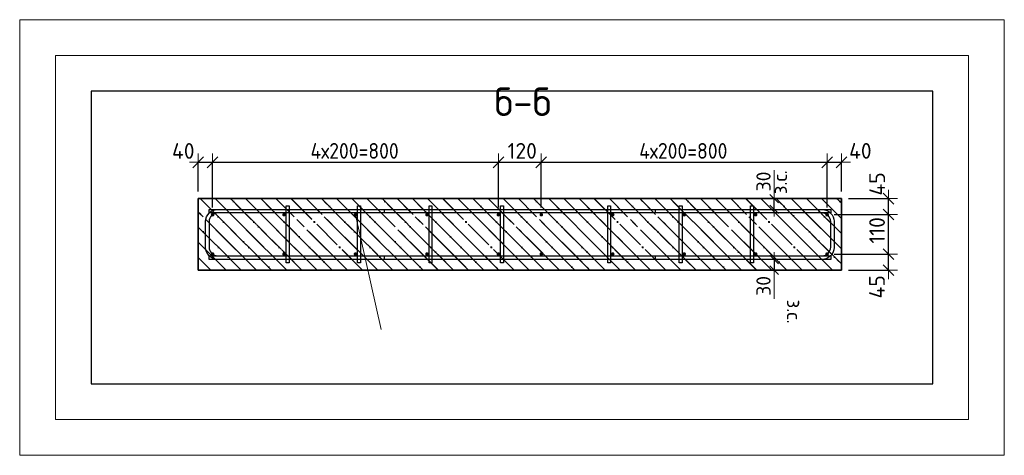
# Model space of a CAD drawing. Header units: millimetres. Extents: x 2792 to 69837, y -2757 to 29968.
# Tile 23 of 77: x 13933 to 16689, y 4784 to 6003. Entities that reach past the tile are written whole.
import ezdxf

# ---------------------------------------------------------------- set-up
doc = ezdxf.new("R2010")
doc.units = ezdxf.units.MM
doc.header["$PDMODE"] = 65
doc.linetypes.add('______11', pattern=[100, 80, -10, 0, -10])
doc.linetypes.add('______5', pattern=[220, 160, -20, 20, -20])
for name, color, linetype, lineweight in [('Standard', 7, 'Continuous', 25), ('Арм.стержн. Арматура края', 96, 'Continuous', 35), ('Арм.стержн. вертикальными 1', 22, 'Continuous', 35), ('Арм.стержн.горизонт. 1', 180, 'Continuous', 35), ('Размерная линия_ общее', 7, 'Continuous', 13), ('Размерная линия_ общее_1', 7, 'Continuous', 13)]:
    doc.layers.add(name, color=color, linetype=linetype, lineweight=lineweight)
doc.layers.add('Арм.стержн.Стяжки', color=7, linetype='Continuous', lineweight=35, true_color=0x501e0f)
doc.styles.add('ISOCPEUR', font='ISOCPEUR')
doc.dimstyles.new('DIMSTYLE_3', dxfattribs={"dimtxt": 44, "dimasz": 50, "dimexe": 0, "dimexo": 0, "dimgap": 22, "dimtad": 2, "dimdec": 0, "dimrnd": 5, "dimzin": 12, "dimdsep": 46, "dimtxsty": 'ISOCPEUR', "dimblk1": 'ALL_ML_STRICH', "dimblk2": 'ALL_ML_STRICH', "dimsah": 1, "dimcen": 0, "dimclrd": 7, "dimclre": 256, "dimclrt": 7, "dimadec": 0, "dimazin": 0, "dimtfac": 1, "dimtdec": 0, "dimtix": 1, "dimtmove": 2, "dimatfit": 3, "dimfxl": 0, "dimtzin": 0, "dimlwd": 0, "dimlwe": -3, "dimarcsym": 0})
doc.dimstyles.new('DIMSTYLE_7', dxfattribs={"dimtxt": 40, "dimasz": 40, "dimexe": 0, "dimexo": 0.001, "dimgap": 20, "dimtad": 2, "dimdec": 0, "dimrnd": 5, "dimzin": 12, "dimdsep": 46, "dimtxsty": 'ISOCPEUR', "dimblk1": 'ALL_ML_STRICH', "dimblk2": 'ALL_ML_STRICH', "dimsah": 1, "dimcen": 0, "dimse1": 1, "dimse2": 1, "dimclrd": 7, "dimclre": 256, "dimclrt": 7, "dimadec": 0, "dimazin": 0, "dimtfac": 1, "dimtdec": 0, "dimtix": 1, "dimtmove": 2, "dimatfit": 3, "dimfxl": 0, "dimtvp": 1.2, "dimtzin": 0, "dimlwd": 0, "dimlwe": -3, "dimarcsym": 0})
doc.dimstyles.new('DIMSTYLE_8', dxfattribs={"dimtxt": 44, "dimasz": 50, "dimexe": 0, "dimexo": 0, "dimgap": 22, "dimtad": 2, "dimdec": 0, "dimrnd": 5, "dimzin": 12, "dimdsep": 46, "dimtxsty": 'ISOCPEUR', "dimblk1": 'ALL_ML_STRICH', "dimblk2": 'ALL_ML_STRICH', "dimsah": 1, "dimcen": 0, "dimclrd": 7, "dimclre": 256, "dimclrt": 7, "dimadec": 0, "dimazin": 0, "dimtfac": 1, "dimtdec": 0, "dimtix": 1, "dimtmove": 2, "dimatfit": 3, "dimfxl": 0, "dimtvp": 1.2, "dimtzin": 0, "dimlwd": 0, "dimlwe": -3, "dimarcsym": 0})

# ---------------------------------------------------------------- blocks, each defined once
blk = doc.blocks.new('ALL_ML_STRICH')
at = {"color": 0, "linetype": 'ByBlock', "lineweight": -2}
for p, q in [((-1, 0), (0.5, 0)), ((-0.3, -0.3), (0.3, 0.3)), ((0, -0.5), (0, 0.5))]:
    blk.add_line(p, q, dxfattribs=at)
blk = doc.blocks.new('*D132')
at = {"layer": 'DEFPOINTS', "color": 7, "linetype": 'Continuous', "lineweight": 13, "transparency": 33554687}
for p in [(16192.9, 5347.4), (16232.9, 5302.4), (16364.7, 5302.4)]:
    blk.add_point(p, dxfattribs=at)
at = {"layer": 'Размерная линия_ общее', "color": 253, "linetype": 'Continuous', "lineweight": -2, "true_color": 0xa0a0a0, "transparency": 33554687}
for p, q in [((16212.9, 5347.4), (16364.7, 5347.4)), ((16252.9, 5302.4), (16364.7, 5302.4))]:
    blk.add_line(p, q, dxfattribs=at)
at = {"layer": 'Размерная линия_ общее', "color": 7, "linetype": 'Continuous', "lineweight": -2, "transparency": 33554687}
blk.add_line((16364.7, 5302.4), (16364.7, 5347.4), dxfattribs=at)
at = {"layer": 'Размерная линия_ общее', "color": 7, "linetype": 'Continuous', "lineweight": 13, "transparency": 33554687, "xscale": 50, "yscale": 50, "zscale": 50}
for p, rotation in [((16364.7, 5347.4), 90), ((16364.7, 5302.4), 270)]:
    blk.add_blockref('ALL_ML_STRICH', p, dxfattribs=dict(at, rotation=rotation))
at = {"layer": 'Размерная линия_ общее', "color": 7, "linetype": 'Continuous', "lineweight": 13, "transparency": 33554687, "insert": (16332.4, 5255.7), "char_height": 44, "width": 88, "attachment_point": 5, "rotation": 90, "style": 'ISOCPEUR'}
blk.add_mtext('\\A1;{45}', dxfattribs=at)
blk = doc.blocks.new('*D133')
at = {"layer": 'DEFPOINTS', "color": 7, "linetype": 'Continuous', "lineweight": 13, "transparency": 33554687}
for p in [(16192.2, 5457.9), (16192.9, 5347.4), (16364.7, 5347.4)]:
    blk.add_point(p, dxfattribs=at)
at = {"layer": 'Размерная линия_ общее', "color": 253, "linetype": 'Continuous', "lineweight": -2, "true_color": 0xa0a0a0, "transparency": 33554687}
for p, q in [((16212.2, 5457.9), (16364.7, 5457.9)), ((16212.9, 5347.4), (16364.7, 5347.4))]:
    blk.add_line(p, q, dxfattribs=at)
at = {"layer": 'Размерная линия_ общее', "color": 7, "linetype": 'Continuous', "lineweight": -2, "transparency": 33554687}
blk.add_line((16364.7, 5347.4), (16364.7, 5457.9), dxfattribs=at)
at = {"layer": 'Размерная линия_ общее', "color": 7, "linetype": 'Continuous', "lineweight": 13, "transparency": 33554687, "xscale": 50, "yscale": 50, "zscale": 50}
for p, rotation in [((16364.7, 5457.9), 90), ((16364.7, 5347.4), 270)]:
    blk.add_blockref('ALL_ML_STRICH', p, dxfattribs=dict(at, rotation=rotation))
at = {"layer": 'Размерная линия_ общее', "color": 7, "linetype": 'Continuous', "lineweight": 13, "transparency": 33554687, "insert": (16332.7, 5413.6), "char_height": 44, "width": 132, "attachment_point": 5, "rotation": 90, "style": 'ISOCPEUR'}
blk.add_mtext('\\A1;{110}', dxfattribs=at)
blk = doc.blocks.new('*D134')
at = {"layer": 'DEFPOINTS', "color": 7, "linetype": 'Continuous', "lineweight": 13, "transparency": 33554687}
for p in [(16232.9, 5502.4), (16192.2, 5457.9), (16364.7, 5457.9)]:
    blk.add_point(p, dxfattribs=at)
at = {"layer": 'Размерная линия_ общее', "color": 253, "linetype": 'Continuous', "lineweight": -2, "true_color": 0xa0a0a0, "transparency": 33554687}
for p, q in [((16252.9, 5502.4), (16364.7, 5502.4)), ((16212.2, 5457.9), (16364.7, 5457.9))]:
    blk.add_line(p, q, dxfattribs=at)
at = {"layer": 'Размерная линия_ общее', "color": 7, "linetype": 'Continuous', "lineweight": -2, "transparency": 33554687}
blk.add_line((16364.7, 5457.9), (16364.7, 5502.4), dxfattribs=at)
at = {"layer": 'Размерная линия_ общее', "color": 7, "linetype": 'Continuous', "lineweight": 13, "transparency": 33554687, "xscale": 50, "yscale": 50, "zscale": 50}
for p, rotation in [((16364.7, 5502.4), 90), ((16364.7, 5457.9), 270)]:
    blk.add_blockref('ALL_ML_STRICH', p, dxfattribs=dict(at, rotation=rotation))
at = {"layer": 'Размерная линия_ общее', "color": 7, "linetype": 'Continuous', "lineweight": 13, "transparency": 33554687, "insert": (16333, 5543.6), "char_height": 44, "width": 88, "attachment_point": 5, "rotation": 90, "style": 'ISOCPEUR'}
blk.add_mtext('\\A1;{45}', dxfattribs=at)
blk = doc.blocks.new('*D135')
at = {"layer": 'DEFPOINTS', "color": 7, "linetype": 'Continuous', "lineweight": 13, "transparency": 33554687}
for p in [(14432.9, 5604.1), (14432.9, 5502.4), (14472.9, 5457.4)]:
    blk.add_point(p, dxfattribs=at)
at = {"layer": 'Размерная линия_ общее', "color": 253, "linetype": 'Continuous', "lineweight": -2, "true_color": 0xa0a0a0, "transparency": 33554687}
for p, q in [((14432.9, 5522.4), (14432.9, 5604.1)), ((14472.9, 5477.4), (14472.9, 5604.1))]:
    blk.add_line(p, q, dxfattribs=at)
at = {"layer": 'Размерная линия_ общее', "color": 7, "linetype": 'Continuous', "lineweight": -2, "transparency": 33554687}
blk.add_line((14432.9, 5604.1), (14472.9, 5604.1), dxfattribs=at)
at = {"layer": 'Размерная линия_ общее', "color": 7, "linetype": 'Continuous', "lineweight": 13, "transparency": 33554687, "xscale": 50, "yscale": 50, "zscale": 50, "rotation": 180}
blk.add_blockref('ALL_ML_STRICH', (14432.9, 5604.1), dxfattribs=at)
at = {"layer": 'Размерная линия_ общее', "color": 7, "linetype": 'Continuous', "lineweight": 13, "transparency": 33554687, "xscale": 50, "yscale": 50, "zscale": 50}
blk.add_blockref('ALL_ML_STRICH', (14472.9, 5604.1), dxfattribs=at)
at = {"layer": 'Размерная линия_ общее', "color": 7, "linetype": 'Continuous', "lineweight": 13, "transparency": 33554687, "insert": (14390.9, 5635.9), "char_height": 44, "width": 88, "attachment_point": 5, "style": 'ISOCPEUR'}
blk.add_mtext('\\A1;{40}', dxfattribs=at)
blk = doc.blocks.new('*D136')
at = {"layer": 'DEFPOINTS', "color": 7, "linetype": 'Continuous', "lineweight": 13, "transparency": 33554687}
for p in [(14472.9, 5604.1), (14472.9, 5457.4), (15272.9, 5457.4)]:
    blk.add_point(p, dxfattribs=at)
at = {"layer": 'Размерная линия_ общее', "color": 253, "linetype": 'Continuous', "lineweight": -2, "true_color": 0xa0a0a0, "transparency": 33554687}
for p, q in [((14472.9, 5477.4), (14472.9, 5604.1)), ((15272.9, 5477.4), (15272.9, 5604.1))]:
    blk.add_line(p, q, dxfattribs=at)
at = {"layer": 'Размерная линия_ общее', "color": 7, "linetype": 'Continuous', "lineweight": -2, "transparency": 33554687}
blk.add_line((14472.9, 5604.1), (15272.9, 5604.1), dxfattribs=at)
at = {"layer": 'Размерная линия_ общее', "color": 7, "linetype": 'Continuous', "lineweight": 13, "transparency": 33554687, "xscale": 50, "yscale": 50, "zscale": 50, "rotation": 180}
blk.add_blockref('ALL_ML_STRICH', (14472.9, 5604.1), dxfattribs=at)
at = {"layer": 'Размерная линия_ общее', "color": 7, "linetype": 'Continuous', "lineweight": 13, "transparency": 33554687, "xscale": 50, "yscale": 50, "zscale": 50}
blk.add_blockref('ALL_ML_STRICH', (15272.9, 5604.1), dxfattribs=at)
at = {"layer": 'Размерная линия_ общее', "color": 7, "linetype": 'Continuous', "lineweight": 13, "transparency": 33554687, "insert": (14746.9, 5658.1), "char_height": 44, "width": 2.2, "attachment_point": 1, "line_spacing_factor": 0.60241, "style": 'ISOCPEUR'}
blk.add_mtext('\\W0.91;4х200=800', dxfattribs=at)
blk = doc.blocks.new('*D137')
at = {"layer": 'DEFPOINTS', "color": 7, "linetype": 'Continuous', "lineweight": 13, "transparency": 33554687}
for p in [(15272.9, 5604.1), (15272.9, 5457.4), (15392.9, 5457.4)]:
    blk.add_point(p, dxfattribs=at)
at = {"layer": 'Размерная линия_ общее', "color": 253, "linetype": 'Continuous', "lineweight": -2, "true_color": 0xa0a0a0, "transparency": 33554687}
for p, q in [((15272.9, 5477.4), (15272.9, 5604.1)), ((15392.9, 5477.4), (15392.9, 5604.1))]:
    blk.add_line(p, q, dxfattribs=at)
at = {"layer": 'Размерная линия_ общее', "color": 7, "linetype": 'Continuous', "lineweight": -2, "transparency": 33554687}
blk.add_line((15272.9, 5604.1), (15392.9, 5604.1), dxfattribs=at)
at = {"layer": 'Размерная линия_ общее', "color": 7, "linetype": 'Continuous', "lineweight": 13, "transparency": 33554687, "xscale": 50, "yscale": 50, "zscale": 50, "rotation": 180}
blk.add_blockref('ALL_ML_STRICH', (15272.9, 5604.1), dxfattribs=at)
at = {"layer": 'Размерная линия_ общее', "color": 7, "linetype": 'Continuous', "lineweight": 13, "transparency": 33554687, "xscale": 50, "yscale": 50, "zscale": 50}
blk.add_blockref('ALL_ML_STRICH', (15392.9, 5604.1), dxfattribs=at)
at = {"layer": 'Размерная линия_ общее', "color": 7, "linetype": 'Continuous', "lineweight": 13, "transparency": 33554687, "insert": (15339.5, 5636.1), "char_height": 44, "width": 132, "attachment_point": 5, "style": 'ISOCPEUR'}
blk.add_mtext('\\A1;{120}', dxfattribs=at)
blk = doc.blocks.new('*D138')
at = {"layer": 'DEFPOINTS', "color": 7, "linetype": 'Continuous', "lineweight": 13, "transparency": 33554687}
for p in [(15392.9, 5604.1), (15392.9, 5457.4), (16192.9, 5457.4)]:
    blk.add_point(p, dxfattribs=at)
at = {"layer": 'Размерная линия_ общее', "color": 253, "linetype": 'Continuous', "lineweight": -2, "true_color": 0xa0a0a0, "transparency": 33554687}
for p, q in [((15392.9, 5477.4), (15392.9, 5604.1)), ((16192.9, 5477.4), (16192.9, 5604.1))]:
    blk.add_line(p, q, dxfattribs=at)
at = {"layer": 'Размерная линия_ общее', "color": 7, "linetype": 'Continuous', "lineweight": -2, "transparency": 33554687}
blk.add_line((15392.9, 5604.1), (16192.9, 5604.1), dxfattribs=at)
at = {"layer": 'Размерная линия_ общее', "color": 7, "linetype": 'Continuous', "lineweight": 13, "transparency": 33554687, "xscale": 50, "yscale": 50, "zscale": 50, "rotation": 180}
blk.add_blockref('ALL_ML_STRICH', (15392.9, 5604.1), dxfattribs=at)
at = {"layer": 'Размерная линия_ общее', "color": 7, "linetype": 'Continuous', "lineweight": 13, "transparency": 33554687, "xscale": 50, "yscale": 50, "zscale": 50}
blk.add_blockref('ALL_ML_STRICH', (16192.9, 5604.1), dxfattribs=at)
at = {"layer": 'Размерная линия_ общее', "color": 7, "linetype": 'Continuous', "lineweight": 13, "transparency": 33554687, "insert": (15666.9, 5658.1), "char_height": 44, "width": 2.2, "attachment_point": 1, "line_spacing_factor": 0.60241, "style": 'ISOCPEUR'}
blk.add_mtext('\\W0.91;4х200=800', dxfattribs=at)
blk = doc.blocks.new('*D139')
at = {"layer": 'DEFPOINTS', "color": 7, "linetype": 'Continuous', "lineweight": 13, "transparency": 33554687}
for p in [(16192.9, 5604.1), (16232.9, 5502.4), (16192.9, 5457.4)]:
    blk.add_point(p, dxfattribs=at)
at = {"layer": 'Размерная линия_ общее', "color": 253, "linetype": 'Continuous', "lineweight": -2, "true_color": 0xa0a0a0, "transparency": 33554687}
for p, q in [((16192.9, 5477.4), (16192.9, 5604.1)), ((16232.9, 5522.4), (16232.9, 5604.1))]:
    blk.add_line(p, q, dxfattribs=at)
at = {"layer": 'Размерная линия_ общее', "color": 7, "linetype": 'Continuous', "lineweight": -2, "transparency": 33554687}
blk.add_line((16192.9, 5604.1), (16232.9, 5604.1), dxfattribs=at)
at = {"layer": 'Размерная линия_ общее', "color": 7, "linetype": 'Continuous', "lineweight": 13, "transparency": 33554687, "xscale": 50, "yscale": 50, "zscale": 50, "rotation": 180}
blk.add_blockref('ALL_ML_STRICH', (16192.9, 5604.1), dxfattribs=at)
at = {"layer": 'Размерная линия_ общее', "color": 7, "linetype": 'Continuous', "lineweight": 13, "transparency": 33554687, "xscale": 50, "yscale": 50, "zscale": 50}
blk.add_blockref('ALL_ML_STRICH', (16232.9, 5604.1), dxfattribs=at)
at = {"layer": 'Размерная линия_ общее', "color": 7, "linetype": 'Continuous', "lineweight": 13, "transparency": 33554687, "insert": (16285.9, 5636.1), "char_height": 44, "width": 88, "attachment_point": 5, "style": 'ISOCPEUR'}
blk.add_mtext('\\A1;{40}', dxfattribs=at)
blk = doc.blocks.new('*D140')
at = {"layer": 'DEFPOINTS', "color": 7, "linetype": 'Continuous', "lineweight": 13, "transparency": 33554687}
for p in [(16053.5, 5502.4), (16044.8, 5472.4), (16053.5, 5472.4)]:
    blk.add_point(p, dxfattribs=at)
at = {"layer": 'Размерная линия_ общее_1', "color": 7, "linetype": 'Continuous', "lineweight": -2, "transparency": 33554687}
blk.add_line((16044.8, 5472.4), (16044.8, 5502.4), dxfattribs=at)
at = {"layer": 'Размерная линия_ общее_1', "color": 7, "linetype": 'Continuous', "lineweight": 13, "transparency": 33554687, "xscale": 40, "yscale": 40, "zscale": 40}
for p, rotation in [((16044.8, 5502.4), 90), ((16044.8, 5472.4), 270)]:
    blk.add_blockref('ALL_ML_STRICH', p, dxfattribs=dict(at, rotation=rotation))
at = {"layer": 'Размерная линия_ общее_1', "color": 7, "linetype": 'Continuous', "lineweight": 13, "transparency": 33554687, "insert": (16040.5, 5514.9), "char_height": 40, "width": 2, "attachment_point": 1, "rotation": 90, "line_spacing_factor": 0.60241, "style": 'ISOCPEUR'}
blk.add_mtext('з.с.', dxfattribs=at)
at = {"layer": 'Размерная линия_ общее_1', "color": 7, "linetype": 'Continuous', "lineweight": 13, "transparency": 33554687, "insert": (16014.8, 5550.5), "char_height": 40, "width": 80, "attachment_point": 5, "rotation": 90, "style": 'ISOCPEUR'}
blk.add_mtext('\\A1;{30}', dxfattribs=at)
blk = doc.blocks.new('*D141')
at = {"layer": 'DEFPOINTS', "color": 7, "linetype": 'Continuous', "lineweight": 13, "transparency": 33554687}
for p in [(16044.8, 5332.4), (16053.5, 5332.4), (16053.5, 5302.4)]:
    blk.add_point(p, dxfattribs=at)
at = {"layer": 'Размерная линия_ общее_1', "color": 7, "linetype": 'Continuous', "lineweight": -2, "transparency": 33554687}
blk.add_line((16044.8, 5332.4), (16044.8, 5302.4), dxfattribs=at)
at = {"layer": 'Размерная линия_ общее_1', "color": 7, "linetype": 'Continuous', "lineweight": 13, "transparency": 33554687, "xscale": 40, "yscale": 40, "zscale": 40}
for p, rotation in [((16044.8, 5332.4), 90), ((16044.8, 5302.4), 270)]:
    blk.add_blockref('ALL_ML_STRICH', p, dxfattribs=dict(at, rotation=rotation))
at = {"layer": 'Размерная линия_ общее_1', "color": 7, "linetype": 'Continuous', "lineweight": 13, "transparency": 33554687, "insert": (16014.8, 5258.3), "char_height": 40, "width": 80, "attachment_point": 5, "rotation": 90, "style": 'ISOCPEUR'}
blk.add_mtext('\\A1;{30}', dxfattribs=at)
at = {"layer": 'Размерная линия_ общее_1', "color": 7, "linetype": 'Continuous', "lineweight": 13, "transparency": 33554687, "insert": (16120.5, 5219.8), "char_height": 40, "width": 2, "attachment_point": 1, "rotation": 270, "line_spacing_factor": 0.60241, "style": 'ISOCPEUR'}
blk.add_mtext('з.с.', dxfattribs=at)

msp = doc.modelspace()

# ---------------------------------------------------------------- hatches: boundary and pattern name
at = {"layer": 'Standard', "linetype": 'Continuous', "lineweight": 35, "transparency": 33554687}
h = msp.add_hatch(dxfattribs=at)
h.set_pattern_fill('__________539', scale=20, angle=270, style=0, pattern_type=2)
h.set_pattern_definition([(315, (0, 0), (42.4264, 42.4264), [80, -10, 0, -10]), (315, (21.213, 21.213), (42.4264, 42.4264), [160, -20, 20, -20])])
h.paths.add_polyline_path([(14432.9, 5502.4), (14432.9, 5302.4), (16232.9, 5302.4), (16232.9, 5502.4)], flags=0)
at = {"layer": 'Арм.стержн. вертикальными 1', "linetype": 'Continuous', "lineweight": 50, "transparency": 33554687}
for points in [[(14477.9, 5457.4), (14477.6, 5459.3), (14476.5, 5460.9), (14474.8, 5462), (14472.9, 5462.4), (14471, 5462), (14469.4, 5460.9), (14468.3, 5459.3), (14467.9, 5457.4), (14468.3, 5455.4), (14469.4, 5453.8), (14471, 5452.7), (14472.9, 5452.4), (14474.8, 5452.7), (14476.5, 5453.8), (14477.6, 5455.4)], [(14677.9, 5457.4), (14677.6, 5459.3), (14676.5, 5460.9), (14674.8, 5462), (14672.9, 5462.4), (14671, 5462), (14669.4, 5460.9), (14668.3, 5459.3), (14667.9, 5457.4), (14668.3, 5455.4), (14669.4, 5453.8), (14671, 5452.7), (14672.9, 5452.4), (14674.8, 5452.7), (14676.5, 5453.8), (14677.6, 5455.4)], [(14877.9, 5457.4), (14877.6, 5459.3), (14876.5, 5460.9), (14874.8, 5462), (14872.9, 5462.4), (14871, 5462), (14869.4, 5460.9), (14868.3, 5459.3), (14867.9, 5457.4), (14868.3, 5455.4), (14869.4, 5453.8), (14871, 5452.7), (14872.9, 5452.4), (14874.8, 5452.7), (14876.5, 5453.8), (14877.6, 5455.4)], [(15077.9, 5457.4), (15077.6, 5459.3), (15076.5, 5460.9), (15074.8, 5462), (15072.9, 5462.4), (15071, 5462), (15069.4, 5460.9), (15068.3, 5459.3), (15067.9, 5457.4), (15068.3, 5455.4), (15069.4, 5453.8), (15071, 5452.7), (15072.9, 5452.4), (15074.8, 5452.7), (15076.5, 5453.8), (15077.6, 5455.4)], [(15277.9, 5457.4), (15277.6, 5459.3), (15276.5, 5460.9), (15274.8, 5462), (15272.9, 5462.4), (15271, 5462), (15269.4, 5460.9), (15268.3, 5459.3), (15267.9, 5457.4), (15268.3, 5455.4), (15269.4, 5453.8), (15271, 5452.7), (15272.9, 5452.4), (15274.8, 5452.7), (15276.5, 5453.8), (15277.6, 5455.4)], [(15397.9, 5457.4), (15397.6, 5459.3), (15396.5, 5460.9), (15394.8, 5462), (15392.9, 5462.4), (15391, 5462), (15389.4, 5460.9), (15388.3, 5459.3), (15387.9, 5457.4), (15388.3, 5455.4), (15389.4, 5453.8), (15391, 5452.7), (15392.9, 5452.4), (15394.8, 5452.7), (15396.5, 5453.8), (15397.6, 5455.4)], [(15597.9, 5457.4), (15597.6, 5459.3), (15596.5, 5460.9), (15594.8, 5462), (15592.9, 5462.4), (15591, 5462), (15589.4, 5460.9), (15588.3, 5459.3), (15587.9, 5457.4), (15588.3, 5455.4), (15589.4, 5453.8), (15591, 5452.7), (15592.9, 5452.4), (15594.8, 5452.7), (15596.5, 5453.8), (15597.6, 5455.4)], [(15797.9, 5457.4), (15797.6, 5459.3), (15796.5, 5460.9), (15794.8, 5462), (15792.9, 5462.4), (15791, 5462), (15789.4, 5460.9), (15788.3, 5459.3), (15787.9, 5457.4), (15788.3, 5455.4), (15789.4, 5453.8), (15791, 5452.7), (15792.9, 5452.4), (15794.8, 5452.7), (15796.5, 5453.8), (15797.6, 5455.4)], [(15997.9, 5457.4), (15997.6, 5459.3), (15996.5, 5460.9), (15994.8, 5462), (15992.9, 5462.4), (15991, 5462), (15989.4, 5460.9), (15988.3, 5459.3), (15987.9, 5457.4), (15988.3, 5455.4), (15989.4, 5453.8), (15991, 5452.7), (15992.9, 5452.4), (15994.8, 5452.7), (15996.5, 5453.8), (15997.6, 5455.4)], [(16197.9, 5457.4), (16197.6, 5459.3), (16196.5, 5460.9), (16194.8, 5462), (16192.9, 5462.4), (16191, 5462), (16189.4, 5460.9), (16188.3, 5459.3), (16187.9, 5457.4), (16188.3, 5455.4), (16189.4, 5453.8), (16191, 5452.7), (16192.9, 5452.4), (16194.8, 5452.7), (16196.5, 5453.8), (16197.6, 5455.4)], [(14477.9, 5347.4), (14477.6, 5349.3), (14476.5, 5350.9), (14474.8, 5352), (14472.9, 5352.4), (14471, 5352), (14469.4, 5350.9), (14468.3, 5349.3), (14467.9, 5347.4), (14468.3, 5345.4), (14469.4, 5343.8), (14471, 5342.7), (14472.9, 5342.4), (14474.8, 5342.7), (14476.5, 5343.8), (14477.6, 5345.4)], [(14677.9, 5347.4), (14677.6, 5349.3), (14676.5, 5350.9), (14674.8, 5352), (14672.9, 5352.4), (14671, 5352), (14669.4, 5350.9), (14668.3, 5349.3), (14667.9, 5347.4), (14668.3, 5345.4), (14669.4, 5343.8), (14671, 5342.7), (14672.9, 5342.4), (14674.8, 5342.7), (14676.5, 5343.8), (14677.6, 5345.4)], [(14877.9, 5347.4), (14877.6, 5349.3), (14876.5, 5350.9), (14874.8, 5352), (14872.9, 5352.4), (14871, 5352), (14869.4, 5350.9), (14868.3, 5349.3), (14867.9, 5347.4), (14868.3, 5345.4), (14869.4, 5343.8), (14871, 5342.7), (14872.9, 5342.4), (14874.8, 5342.7), (14876.5, 5343.8), (14877.6, 5345.4)], [(15077.9, 5347.4), (15077.6, 5349.3), (15076.5, 5350.9), (15074.8, 5352), (15072.9, 5352.4), (15071, 5352), (15069.4, 5350.9), (15068.3, 5349.3), (15067.9, 5347.4), (15068.3, 5345.4), (15069.4, 5343.8), (15071, 5342.7), (15072.9, 5342.4), (15074.8, 5342.7), (15076.5, 5343.8), (15077.6, 5345.4)], [(15277.9, 5347.4), (15277.6, 5349.3), (15276.5, 5350.9), (15274.8, 5352), (15272.9, 5352.4), (15271, 5352), (15269.4, 5350.9), (15268.3, 5349.3), (15267.9, 5347.4), (15268.3, 5345.4), (15269.4, 5343.8), (15271, 5342.7), (15272.9, 5342.4), (15274.8, 5342.7), (15276.5, 5343.8), (15277.6, 5345.4)], [(15397.9, 5347.4), (15397.6, 5349.3), (15396.5, 5350.9), (15394.8, 5352), (15392.9, 5352.4), (15391, 5352), (15389.4, 5350.9), (15388.3, 5349.3), (15387.9, 5347.4), (15388.3, 5345.4), (15389.4, 5343.8), (15391, 5342.7), (15392.9, 5342.4), (15394.8, 5342.7), (15396.5, 5343.8), (15397.6, 5345.4)], [(15597.9, 5347.4), (15597.6, 5349.3), (15596.5, 5350.9), (15594.8, 5352), (15592.9, 5352.4), (15591, 5352), (15589.4, 5350.9), (15588.3, 5349.3), (15587.9, 5347.4), (15588.3, 5345.4), (15589.4, 5343.8), (15591, 5342.7), (15592.9, 5342.4), (15594.8, 5342.7), (15596.5, 5343.8), (15597.6, 5345.4)], [(15797.9, 5347.4), (15797.6, 5349.3), (15796.5, 5350.9), (15794.8, 5352), (15792.9, 5352.4), (15791, 5352), (15789.4, 5350.9), (15788.3, 5349.3), (15787.9, 5347.4), (15788.3, 5345.4), (15789.4, 5343.8), (15791, 5342.7), (15792.9, 5342.4), (15794.8, 5342.7), (15796.5, 5343.8), (15797.6, 5345.4)], [(15997.9, 5347.4), (15997.6, 5349.3), (15996.5, 5350.9), (15994.8, 5352), (15992.9, 5352.4), (15991, 5352), (15989.4, 5350.9), (15988.3, 5349.3), (15987.9, 5347.4), (15988.3, 5345.4), (15989.4, 5343.8), (15991, 5342.7), (15992.9, 5342.4), (15994.8, 5342.7), (15996.5, 5343.8), (15997.6, 5345.4)], [(16197.9, 5347.4), (16197.6, 5349.3), (16196.5, 5350.9), (16194.8, 5352), (16192.9, 5352.4), (16191, 5352), (16189.4, 5350.9), (16188.3, 5349.3), (16187.9, 5347.4), (16188.3, 5345.4), (16189.4, 5343.8), (16191, 5342.7), (16192.9, 5342.4), (16194.8, 5342.7), (16196.5, 5343.8), (16197.6, 5345.4)]]:
    msp.add_hatch(color=4, dxfattribs=at).paths.add_polyline_path(points)

# ---------------------------------------------------------------- linework, layer by layer
at = {"layer": 'Standard', "color": 52, "linetype": 'Continuous', "lineweight": 13, "transparency": 33554687}
for p, q in [((14133, 5803.2), (14133, 4984.1)), ((16488.8, 5803.2), (14133, 5803.2)), ((14133, 5803.2), (14133, 4984.1)), ((16488.8, 5803.2), (14133, 5803.2)), ((16488.8, 4984.1), (16488.8, 5803.2)), ((16488.8, 4984.1), (16488.8, 5803.2)), ((14133, 4984.1), (16488.8, 4984.1)), ((14133, 4984.1), (16488.8, 4984.1))]:
    msp.add_line(p, q, dxfattribs=at)
at = {"layer": 'Standard', "color": 52, "linetype": 'Continuous', "lineweight": -3, "transparency": 33554687}
for p, q in [((14133, 5803.2), (14133, 4984.1)), ((16488.8, 5803.2), (14133, 5803.2)), ((14133, 5803.2), (14133, 4984.1)), ((16488.8, 5803.2), (14133, 5803.2)), ((16488.8, 4984.1), (16488.8, 5803.2)), ((16488.8, 4984.1), (16488.8, 5803.2)), ((14133, 4984.1), (16488.8, 4984.1)), ((14133, 4984.1), (16488.8, 4984.1))]:
    msp.add_line(p, q, dxfattribs=at)
at = {"layer": 'Standard', "color": 7, "linetype": 'Continuous', "lineweight": 13, "transparency": 33554687}
for p, q in [((16044.8, 5502.4), (16044.8, 5582.4)), ((14872.9, 5457.4), (14945.1, 5136.2)), ((16044.8, 5302.4), (16044.8, 5222.4))]:
    msp.add_line(p, q, dxfattribs=at)
at = {"layer": 'Standard', "color": 7, "linetype": 'Continuous', "lineweight": 35, "transparency": 33554687}
for p, q in [((16232.9, 5502.4), (14432.9, 5502.4)), ((14432.9, 5502.4), (14432.9, 5302.4)), ((16232.9, 5502.4), (14432.9, 5502.4)), ((14432.9, 5502.4), (14432.9, 5302.4)), ((16232.9, 5302.4), (16232.9, 5502.4)), ((16232.9, 5302.4), (16232.9, 5502.4)), ((14432.9, 5302.4), (16232.9, 5302.4)), ((14432.9, 5302.4), (16232.9, 5302.4))]:
    msp.add_line(p, q, dxfattribs=at)
at = {"layer": 'Standard', "color": 253, "linetype": '______11', "lineweight": 35, "true_color": 0xababab, "transparency": 33554687}
for p, q in [((14638.1, 5302.4), (14438.1, 5502.4)), ((14722.9, 5302.4), (14522.9, 5502.4)), ((14807.8, 5302.4), (14607.8, 5502.4)), ((14892.6, 5302.4), (14692.6, 5502.4)), ((14977.5, 5302.4), (14777.5, 5502.4)), ((15062.3, 5302.4), (14862.3, 5502.4)), ((15147.2, 5302.4), (14947.2, 5502.4)), ((15232, 5302.4), (15032, 5502.4)), ((15316.9, 5302.4), (15116.9, 5502.4)), ((15401.7, 5302.4), (15201.7, 5502.4)), ((15486.6, 5302.4), (15286.6, 5502.4)), ((15571.4, 5302.4), (15371.4, 5502.4)), ((15656.3, 5302.4), (15456.3, 5502.4)), ((15741.1, 5302.4), (15541.1, 5502.4)), ((15826, 5302.4), (15626, 5502.4)), ((15910.8, 5302.4), (15710.8, 5502.4)), ((15995.7, 5302.4), (15795.7, 5502.4)), ((16080.5, 5302.4), (15880.5, 5502.4)), ((16165.4, 5302.4), (15965.4, 5502.4)), ((16232.9, 5319.7), (16050.3, 5502.4)), ((16232.9, 5404.5), (16135.1, 5502.4)), ((16232.9, 5489.4), (16220, 5502.4)), ((14553.2, 5302.4), (14432.9, 5422.6)), ((14468.3, 5302.4), (14432.9, 5337.8))]:
    msp.add_line(p, q, dxfattribs=at)
at = {"layer": 'Standard', "color": 253, "linetype": '______5', "lineweight": 35, "true_color": 0xababab, "transparency": 33554687}
for p, q in [((14680.5, 5302.4), (14480.5, 5502.4)), ((14765.3, 5302.4), (14565.3, 5502.4)), ((14850.2, 5302.4), (14650.2, 5502.4)), ((14935, 5302.4), (14735, 5502.4)), ((15019.9, 5302.4), (14819.9, 5502.4)), ((15104.7, 5302.4), (14904.7, 5502.4)), ((15189.6, 5302.4), (14989.6, 5502.4)), ((15274.4, 5302.4), (15074.4, 5502.4)), ((15359.3, 5302.4), (15159.3, 5502.4)), ((15444.2, 5302.4), (15244.2, 5502.4)), ((15529, 5302.4), (15329, 5502.4)), ((15613.9, 5302.4), (15413.9, 5502.4)), ((15698.7, 5302.4), (15498.7, 5502.4)), ((15783.6, 5302.4), (15583.6, 5502.4)), ((15868.4, 5302.4), (15668.4, 5502.4)), ((15953.3, 5302.4), (15753.3, 5502.4)), ((16038.1, 5302.4), (15838.1, 5502.4)), ((16123, 5302.4), (15923, 5502.4)), ((16207.8, 5302.4), (16007.8, 5502.4)), ((16232.9, 5362.1), (16092.7, 5502.4)), ((16232.9, 5447), (16177.5, 5502.4)), ((14595.6, 5302.4), (14432.9, 5465)), ((14510.8, 5302.4), (14432.9, 5380.2))]:
    msp.add_line(p, q, dxfattribs=at)
at = {"layer": 'Standard', "color": 7, "linetype": 'Continuous', "lineweight": 13, "transparency": 33554687}
for points in [[(13933, 6003.2), (13933, 4784.1), (16688.8, 4784.1), (16688.8, 6003.2), (13933, 6003.2)], [(14033, 5903.2), (14033, 4884.1), (16588.8, 4884.1), (16588.8, 5903.2), (14033, 5903.2)]]:
    msp.add_lwpolyline(points, dxfattribs=at)
at = {"layer": 'Арм.стержн. Арматура края', "color": 4, "linetype": 'Continuous', "lineweight": 25, "transparency": 33554687}
for points in [[(14952.9, 5332.4), (14486.3, 5332.4), (14480.2, 5333.2), (14473.8, 5335.3), (14468, 5338.6), (14463.2, 5342.6), (14459.2, 5347.4), (14455.9, 5353.3), (14453.8, 5359.6), (14452.9, 5365.7), (14452.9, 5439), (14453.8, 5445.1), (14455.9, 5451.5), (14459.2, 5457.3), (14463.2, 5462.1), (14468, 5466.1), (14473.8, 5469.4), (14480.2, 5471.5), (14486.3, 5472.4), (14952.9, 5472.4), (14952.9, 5462.4), (14487, 5462.4), (14482.5, 5461.7), (14477.9, 5460.2), (14473.7, 5457.9), (14470.3, 5455), (14467.4, 5451.6), (14465.1, 5447.4), (14463.6, 5442.8), (14462.9, 5438.3), (14462.9, 5366.4), (14463.6, 5361.9), (14465.1, 5357.3), (14467.4, 5353.1), (14470.3, 5349.7), (14473.7, 5346.8), (14477.9, 5344.5), (14482.5, 5343), (14487, 5342.4), (14952.9, 5342.4), (14952.9, 5332.4)], [(14952.9, 5332.4), (14486.3, 5332.4), (14480.2, 5333.2), (14473.8, 5335.3), (14468, 5338.6), (14463.2, 5342.6), (14459.2, 5347.4), (14455.9, 5353.3), (14453.8, 5359.6), (14452.9, 5365.7), (14452.9, 5439), (14453.8, 5445.1), (14455.9, 5451.5), (14459.2, 5457.3), (14463.2, 5462.1), (14468, 5466.1), (14473.8, 5469.4), (14480.2, 5471.5), (14486.3, 5472.4), (14952.9, 5472.4), (14952.9, 5462.4), (14487, 5462.4), (14482.5, 5461.7), (14477.9, 5460.2), (14473.7, 5457.9), (14470.3, 5455), (14467.4, 5451.6), (14465.1, 5447.4), (14463.6, 5442.8), (14462.9, 5438.3), (14462.9, 5366.4), (14463.6, 5361.9), (14465.1, 5357.3), (14467.4, 5353.1), (14470.3, 5349.7), (14473.7, 5346.8), (14477.9, 5344.5), (14482.5, 5343), (14487, 5342.4), (14952.9, 5342.4), (14952.9, 5332.4)], [(14952.9, 5332.4), (14486.3, 5332.4), (14480.2, 5333.2), (14473.8, 5335.3), (14468, 5338.6), (14463.2, 5342.6), (14459.2, 5347.4), (14455.9, 5353.3), (14453.8, 5359.6), (14452.9, 5365.7), (14452.9, 5439), (14453.8, 5445.1), (14455.9, 5451.5), (14459.2, 5457.3), (14463.2, 5462.1), (14468, 5466.1), (14473.8, 5469.4), (14480.2, 5471.5), (14486.3, 5472.4), (14952.9, 5472.4), (14952.9, 5462.4), (14487, 5462.4), (14482.5, 5461.7), (14477.9, 5460.2), (14473.7, 5457.9), (14470.3, 5455), (14467.4, 5451.6), (14465.1, 5447.4), (14463.6, 5442.8), (14462.9, 5438.3), (14462.9, 5366.4), (14463.6, 5361.9), (14465.1, 5357.3), (14467.4, 5353.1), (14470.3, 5349.7), (14473.7, 5346.8), (14477.9, 5344.5), (14482.5, 5343), (14487, 5342.4), (14952.9, 5342.4), (14952.9, 5332.4)], [(14952.9, 5332.4), (14486.3, 5332.4), (14480.2, 5333.2), (14473.8, 5335.3), (14468, 5338.6), (14463.2, 5342.6), (14459.2, 5347.4), (14455.9, 5353.3), (14453.8, 5359.6), (14452.9, 5365.7), (14452.9, 5439), (14453.8, 5445.1), (14455.9, 5451.5), (14459.2, 5457.3), (14463.2, 5462.1), (14468, 5466.1), (14473.8, 5469.4), (14480.2, 5471.5), (14486.3, 5472.4), (14952.9, 5472.4), (14952.9, 5462.4), (14487, 5462.4), (14482.5, 5461.7), (14477.9, 5460.2), (14473.7, 5457.9), (14470.3, 5455), (14467.4, 5451.6), (14465.1, 5447.4), (14463.6, 5442.8), (14462.9, 5438.3), (14462.9, 5366.4), (14463.6, 5361.9), (14465.1, 5357.3), (14467.4, 5353.1), (14470.3, 5349.7), (14473.7, 5346.8), (14477.9, 5344.5), (14482.5, 5343), (14487, 5342.4), (14952.9, 5342.4), (14952.9, 5332.4)], [(14952.9, 5332.4), (14486.3, 5332.4), (14480.2, 5333.2), (14473.8, 5335.3), (14468, 5338.6), (14463.2, 5342.6), (14459.2, 5347.4), (14455.9, 5353.3), (14453.8, 5359.6), (14452.9, 5365.7), (14452.9, 5439), (14453.8, 5445.1), (14455.9, 5451.5), (14459.2, 5457.3), (14463.2, 5462.1), (14468, 5466.1), (14473.8, 5469.4), (14480.2, 5471.5), (14486.3, 5472.4), (14952.9, 5472.4), (14952.9, 5462.4), (14487, 5462.4), (14482.5, 5461.7), (14477.9, 5460.2), (14473.7, 5457.9), (14470.3, 5455), (14467.4, 5451.6), (14465.1, 5447.4), (14463.6, 5442.8), (14462.9, 5438.3), (14462.9, 5366.4), (14463.6, 5361.9), (14465.1, 5357.3), (14467.4, 5353.1), (14470.3, 5349.7), (14473.7, 5346.8), (14477.9, 5344.5), (14482.5, 5343), (14487, 5342.4), (14952.9, 5342.4), (14952.9, 5332.4)], [(15712.9, 5342.4), (16178.9, 5342.4), (16183.4, 5343), (16188, 5344.5), (16192.2, 5346.8), (16195.6, 5349.7), (16198.4, 5353.1), (16200.8, 5357.3), (16202.3, 5361.9), (16202.9, 5366.4), (16202.9, 5438.3), (16202.3, 5442.8), (16200.8, 5447.4), (16198.4, 5451.6), (16195.6, 5455), (16192.2, 5457.9), (16188, 5460.2), (16183.4, 5461.7), (16178.9, 5462.4), (15712.9, 5462.4), (15712.9, 5472.4), (16179.6, 5472.4), (16185.7, 5471.5), (16192, 5469.4), (16197.9, 5466.1), (16202.7, 5462.1), (16206.7, 5457.3), (16210, 5451.5), (16212.1, 5445.1), (16212.9, 5439), (16212.9, 5365.7), (16212.1, 5359.6), (16210, 5353.3), (16206.7, 5347.4), (16202.7, 5342.6), (16197.9, 5338.6), (16192, 5335.3), (16185.7, 5333.2), (16179.6, 5332.4), (15712.9, 5332.4), (15712.9, 5342.4)], [(15712.9, 5342.4), (16178.9, 5342.4), (16183.4, 5343), (16188, 5344.5), (16192.2, 5346.8), (16195.6, 5349.7), (16198.4, 5353.1), (16200.8, 5357.3), (16202.3, 5361.9), (16202.9, 5366.4), (16202.9, 5438.3), (16202.3, 5442.8), (16200.8, 5447.4), (16198.4, 5451.6), (16195.6, 5455), (16192.2, 5457.9), (16188, 5460.2), (16183.4, 5461.7), (16178.9, 5462.4), (15712.9, 5462.4), (15712.9, 5472.4), (16179.6, 5472.4), (16185.7, 5471.5), (16192, 5469.4), (16197.9, 5466.1), (16202.7, 5462.1), (16206.7, 5457.3), (16210, 5451.5), (16212.1, 5445.1), (16212.9, 5439), (16212.9, 5365.7), (16212.1, 5359.6), (16210, 5353.3), (16206.7, 5347.4), (16202.7, 5342.6), (16197.9, 5338.6), (16192, 5335.3), (16185.7, 5333.2), (16179.6, 5332.4), (15712.9, 5332.4), (15712.9, 5342.4)], [(15712.9, 5342.4), (16178.9, 5342.4), (16183.4, 5343), (16188, 5344.5), (16192.2, 5346.8), (16195.6, 5349.7), (16198.4, 5353.1), (16200.8, 5357.3), (16202.3, 5361.9), (16202.9, 5366.4), (16202.9, 5438.3), (16202.3, 5442.8), (16200.8, 5447.4), (16198.4, 5451.6), (16195.6, 5455), (16192.2, 5457.9), (16188, 5460.2), (16183.4, 5461.7), (16178.9, 5462.4), (15712.9, 5462.4), (15712.9, 5472.4), (16179.6, 5472.4), (16185.7, 5471.5), (16192, 5469.4), (16197.9, 5466.1), (16202.7, 5462.1), (16206.7, 5457.3), (16210, 5451.5), (16212.1, 5445.1), (16212.9, 5439), (16212.9, 5365.7), (16212.1, 5359.6), (16210, 5353.3), (16206.7, 5347.4), (16202.7, 5342.6), (16197.9, 5338.6), (16192, 5335.3), (16185.7, 5333.2), (16179.6, 5332.4), (15712.9, 5332.4), (15712.9, 5342.4)], [(15712.9, 5342.4), (16178.9, 5342.4), (16183.4, 5343), (16188, 5344.5), (16192.2, 5346.8), (16195.6, 5349.7), (16198.4, 5353.1), (16200.8, 5357.3), (16202.3, 5361.9), (16202.9, 5366.4), (16202.9, 5438.3), (16202.3, 5442.8), (16200.8, 5447.4), (16198.4, 5451.6), (16195.6, 5455), (16192.2, 5457.9), (16188, 5460.2), (16183.4, 5461.7), (16178.9, 5462.4), (15712.9, 5462.4), (15712.9, 5472.4), (16179.6, 5472.4), (16185.7, 5471.5), (16192, 5469.4), (16197.9, 5466.1), (16202.7, 5462.1), (16206.7, 5457.3), (16210, 5451.5), (16212.1, 5445.1), (16212.9, 5439), (16212.9, 5365.7), (16212.1, 5359.6), (16210, 5353.3), (16206.7, 5347.4), (16202.7, 5342.6), (16197.9, 5338.6), (16192, 5335.3), (16185.7, 5333.2), (16179.6, 5332.4), (15712.9, 5332.4), (15712.9, 5342.4)], [(15712.9, 5342.4), (16178.9, 5342.4), (16183.4, 5343), (16188, 5344.5), (16192.2, 5346.8), (16195.6, 5349.7), (16198.4, 5353.1), (16200.8, 5357.3), (16202.3, 5361.9), (16202.9, 5366.4), (16202.9, 5438.3), (16202.3, 5442.8), (16200.8, 5447.4), (16198.4, 5451.6), (16195.6, 5455), (16192.2, 5457.9), (16188, 5460.2), (16183.4, 5461.7), (16178.9, 5462.4), (15712.9, 5462.4), (15712.9, 5472.4), (16179.6, 5472.4), (16185.7, 5471.5), (16192, 5469.4), (16197.9, 5466.1), (16202.7, 5462.1), (16206.7, 5457.3), (16210, 5451.5), (16212.1, 5445.1), (16212.9, 5439), (16212.9, 5365.7), (16212.1, 5359.6), (16210, 5353.3), (16206.7, 5347.4), (16202.7, 5342.6), (16197.9, 5338.6), (16192, 5335.3), (16185.7, 5333.2), (16179.6, 5332.4), (15712.9, 5332.4), (15712.9, 5342.4)]]:
    msp.add_lwpolyline(points, dxfattribs=at)
at = {"layer": 'Арм.стержн.горизонт. 1', "color": 4, "linetype": 'Continuous', "lineweight": 25, "transparency": 33554687}
for points in [[(14462.9, 5472.4), (16202.9, 5472.4), (16202.9, 5462.4), (14462.9, 5462.4), (14462.9, 5472.4)], [(14462.9, 5472.4), (16202.9, 5472.4), (16202.9, 5462.4), (14462.9, 5462.4), (14462.9, 5472.4)], [(14462.9, 5472.4), (16202.9, 5472.4), (16202.9, 5462.4), (14462.9, 5462.4), (14462.9, 5472.4)], [(14462.9, 5472.4), (16202.9, 5472.4), (16202.9, 5462.4), (14462.9, 5462.4), (14462.9, 5472.4)], [(14462.9, 5472.4), (16202.9, 5472.4), (16202.9, 5462.4), (14462.9, 5462.4), (14462.9, 5472.4)], [(14462.9, 5342.4), (16202.9, 5342.4), (16202.9, 5332.4), (14462.9, 5332.4), (14462.9, 5342.4)], [(14462.9, 5342.4), (16202.9, 5342.4), (16202.9, 5332.4), (14462.9, 5332.4), (14462.9, 5342.4)], [(14462.9, 5342.4), (16202.9, 5342.4), (16202.9, 5332.4), (14462.9, 5332.4), (14462.9, 5342.4)], [(14462.9, 5342.4), (16202.9, 5342.4), (16202.9, 5332.4), (14462.9, 5332.4), (14462.9, 5342.4)], [(14462.9, 5342.4), (16202.9, 5342.4), (16202.9, 5332.4), (14462.9, 5332.4), (14462.9, 5342.4)]]:
    msp.add_lwpolyline(points, dxfattribs=at)
at = {"layer": 'Арм.стержн.Стяжки', "color": 40, "linetype": 'Continuous', "lineweight": 25, "transparency": 33554687}
for points in [[(14678.9, 5322.4), (14678.9, 5482.4), (14686.9, 5482.4), (14686.9, 5322.4), (14678.9, 5322.4)], [(14678.9, 5322.4), (14678.9, 5482.4), (14686.9, 5482.4), (14686.9, 5322.4), (14678.9, 5322.4)], [(14678.9, 5322.4), (14678.9, 5482.4), (14686.9, 5482.4), (14686.9, 5322.4), (14678.9, 5322.4)], [(14878.9, 5322.4), (14878.9, 5482.4), (14886.9, 5482.4), (14886.9, 5322.4), (14878.9, 5322.4)], [(14878.9, 5322.4), (14878.9, 5482.4), (14886.9, 5482.4), (14886.9, 5322.4), (14878.9, 5322.4)], [(15078.9, 5322.4), (15078.9, 5482.4), (15086.9, 5482.4), (15086.9, 5322.4), (15078.9, 5322.4)], [(15078.9, 5322.4), (15078.9, 5482.4), (15086.9, 5482.4), (15086.9, 5322.4), (15078.9, 5322.4)], [(15078.9, 5322.4), (15078.9, 5482.4), (15086.9, 5482.4), (15086.9, 5322.4), (15078.9, 5322.4)], [(15278.9, 5322.4), (15278.9, 5482.4), (15286.9, 5482.4), (15286.9, 5322.4), (15278.9, 5322.4)], [(15278.9, 5322.4), (15278.9, 5482.4), (15286.9, 5482.4), (15286.9, 5322.4), (15278.9, 5322.4)], [(15578.9, 5322.4), (15578.9, 5482.4), (15586.9, 5482.4), (15586.9, 5322.4), (15578.9, 5322.4)], [(15578.9, 5322.4), (15578.9, 5482.4), (15586.9, 5482.4), (15586.9, 5322.4), (15578.9, 5322.4)], [(15578.9, 5322.4), (15578.9, 5482.4), (15586.9, 5482.4), (15586.9, 5322.4), (15578.9, 5322.4)], [(15778.9, 5322.4), (15778.9, 5482.4), (15786.9, 5482.4), (15786.9, 5322.4), (15778.9, 5322.4)], [(15778.9, 5322.4), (15778.9, 5482.4), (15786.9, 5482.4), (15786.9, 5322.4), (15778.9, 5322.4)], [(15978.9, 5322.4), (15978.9, 5482.4), (15986.9, 5482.4), (15986.9, 5322.4), (15978.9, 5322.4)], [(15978.9, 5322.4), (15978.9, 5482.4), (15986.9, 5482.4), (15986.9, 5322.4), (15978.9, 5322.4)], [(15978.9, 5322.4), (15978.9, 5482.4), (15986.9, 5482.4), (15986.9, 5322.4), (15978.9, 5322.4)]]:
    msp.add_lwpolyline(points, dxfattribs=at)

# ---------------------------------------------------------------- texts
at = {"layer": 'Standard', "color": 7, "linetype": 'Continuous', "lineweight": 13, "transparency": 33554687, "insert": (15261.5, 5773.7), "char_height": 80, "width": 204.522, "attachment_point": 4, "style": 'ISOCPEUR'}
msp.add_mtext('\\A1;{\\fISOCPEUR|i0|b0;\\H80.000000;\\W1.000000;\\C7;б-б}\\P', dxfattribs=at)

# ---------------------------------------------------------------- dimensions: what is measured, and where the dimension line sits
at = {"layer": 'Размерная линия_ общее', "color": 7, "linetype": 'Continuous', "lineweight": 13, "transparency": 33554687}
for base, p1, p2, picture, middle in [((14472.9, 5604.1), (14432.9, 5522.4), (14472.9, 5477.4), '*D135', (14390.9, 5635.9)), ((15392.9, 5604.1), (15272.9, 5477.4), (15392.9, 5477.4), '*D137', (15339.5, 5636.1)), ((16232.9, 5604.1), (16192.9, 5477.4), (16232.9, 5522.4), '*D139', (16285.9, 5636.1))]:
    dim = msp.add_linear_dim(base=base, p1=p1, p2=p2, dimstyle='DIMSTYLE_8', override={"dimpost": '<>', "dimclrd": 7, "dimclre": 253, "dimclrt": 7, "dimlwd": 0, "dimlwe": 65533}, dxfattribs=at)
    dim.commit()
    dim.dimension.update_dxf_attribs({"geometry": picture, "text_midpoint": middle, "dimtype": 160})
for base, p1, p2, picture, middle in [((15272.9, 5604.1), (14472.9, 5477.4), (15272.9, 5477.4), '*D136', (14872.9, 5626.1)), ((16192.9, 5604.1), (15392.9, 5477.4), (16192.9, 5477.4), '*D138', (15792.9, 5626.1))]:
    dim = msp.add_linear_dim(base=base, p1=p1, p2=p2, text='\\W0.91;4х200=800', dimstyle='DIMSTYLE_3', override={"dimpost": '<>', "dimclrd": 7, "dimclre": 253, "dimclrt": 7, "dimlwd": 0, "dimlwe": 65533}, dxfattribs=at)
    dim.commit()
    dim.dimension.update_dxf_attribs({"geometry": picture, "text_midpoint": middle, "dimtype": 160})
for base, p1, p2, picture, middle in [((16364.7174, 5502.3591), (16212.1874, 5457.8726), (16252.9354, 5502.3591), '*D134', (16332.9646, 5543.5839)), ((16364.7174, 5457.8726), (16212.9354, 5347.3588), (16212.1874, 5457.8726), '*D133', (16332.7174, 5413.6157)), ((16364.7, 5347.4), (16252.9, 5302.4), (16212.9, 5347.4), '*D132', (16332.4, 5255.7))]:
    dim = msp.add_linear_dim(base=base, p1=p1, p2=p2, angle=90, dimstyle='DIMSTYLE_8', override={"dimpost": '<>', "dimclrd": 7, "dimclre": 253, "dimclrt": 7, "dimlwd": 0, "dimlwe": 65533}, dxfattribs=at)
    dim.commit()
    dim.dimension.update_dxf_attribs({"geometry": picture, "text_midpoint": middle, "dimtype": 160})
at = {"layer": 'Размерная линия_ общее_1', "color": 7, "linetype": 'Continuous', "lineweight": 13, "transparency": 33554687}
for base, p1, p2, angle, picture, middle in [((16044.8, 5502.4), (16053.5, 5472.4), (16053.5, 5502.4), 90, '*D140', (16014.8, 5550.5)), ((16044.8, 5302.4), (16053.5, 5332.4), (16053.5, 5302.4), 270, '*D141', (16014.8, 5258.3))]:
    dim = msp.add_linear_dim(base=base, p1=p1, p2=p2, angle=angle, text='<>\\Xз.с.', dimstyle='DIMSTYLE_7', override={"dimpost": '<>', "dimclrd": 7, "dimclre": 253, "dimclrt": 7, "dimlwd": 0, "dimlwe": 65533}, dxfattribs=at)
    dim.commit()
    dim.dimension.update_dxf_attribs({"geometry": picture, "text_midpoint": middle, "dimtype": 160})

doc.saveas('drawing.dxf')
